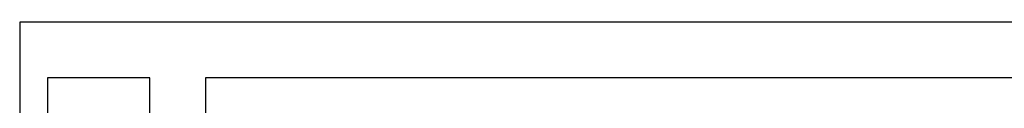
# Model space of a CAD drawing. Header units: millimetres. Extents: x 7187 to 8806, y -3756 to -2918.
# Tile 8 of 250: x 7237.1 to 7290.1, y -3674.87 to -3670.37. Entities that reach past the tile are written whole.
import ezdxf

# ---------------------------------------------------------------- set-up
doc = ezdxf.new("R2010")
doc.units = ezdxf.units.MM
doc.header["$LTSCALE"] = 3

msp = doc.modelspace()

# ---------------------------------------------------------------- linework, layer by layer
at = {"linetype": 'Continuous', "lineweight": 30}
for p, q in [((7298.472, -3670.365), (7237.097, -3670.365)), ((7237.097, -3670.365), (7237.097, -3682.365)), ((7238.597, -3673.365), (7238.597, -3679.365)), ((7244.097, -3673.365), (7238.597, -3673.365)), ((7244.097, -3679.365), (7244.097, -3673.365)), ((7293.097, -3673.365), (7247.097, -3673.365)), ((7247.097, -3673.365), (7247.097, -3679.365))]:
    msp.add_line(p, q, dxfattribs=at)

doc.saveas('drawing.dxf')
